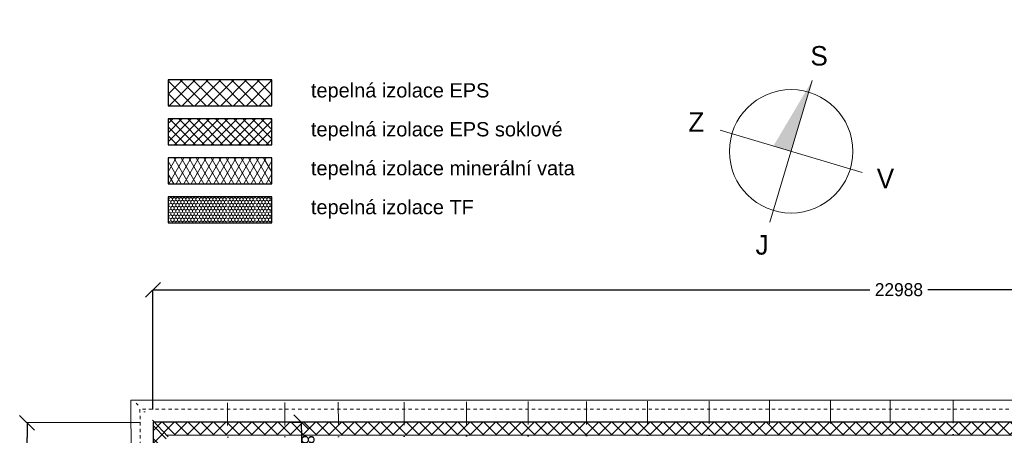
# Model space of a CAD drawing. Extents: x 25031 to 63966, y -28982 to 9473.
# Tile 2 of 11: x 25031 to 40204, y -16939 to -10539. Entities that reach past the tile are written whole.
import ezdxf

# ---------------------------------------------------------------- set-up
doc = ezdxf.new("R2010")
doc.units = 0
doc.header["$MEASUREMENT"] = 0
doc.linetypes.add('Čerchovaná', pattern=[670.277762, 352.777767, -176.388884, 0, -141.111112])
doc.linetypes.add('čárkovaná S', pattern=[100, 50, -50])
for name, color, linetype, lineweight in [('0_Číslo_pera__1', 7, 'Continuous', 15), ('2D VÝPLNĚ_Číslo_pera__2', 1, 'Continuous', 25), ('2D VÝPLNĚ_Číslo_pera__4', 91, 'Continuous', 13), ('2D ČÁRY_Číslo_pera__3', 150, 'Continuous', 13), ('DESKY.STROPNÍ_Číslo_pera__1', 7, 'Continuous', 15), ('krokve_Číslo_pera__1', 7, 'Continuous', 15), ('POZNÁMKY.TEXT_Číslo_pera__4', 91, 'Continuous', 13), ('zdi_Číslo_pera__1', 7, 'Continuous', 15), ('zdi_Číslo_pera__2', 1, 'Continuous', 25)]:
    doc.layers.add(name, color=color, linetype=linetype, lineweight=lineweight)
doc.layers.add('KÓTY.ZÁKLADNÍ', color=7, linetype='Continuous')
doc.styles.add('GENERATED_STYLE_1', font='arial.ttf')
doc.styles.add('GENERATED_STYLE_2', font='txt')
doc.styles.add('GENERATED_STYLE_3', font='txt')
doc.dimstyles.new('GENERATED_STYLE__1', dxfattribs={"dimtxt": 200, "dimasz": 228, "dimexe": 0.18, "dimexo": 200, "dimgap": 0.09, "dimtad": 1, "dimtih": 1, "dimtoh": 1, "dimdec": 0, "dimzin": 0, "dimdsep": 46, "dimtxsty": 'GENERATED_STYLE_2', "dimblk": 'ARROWHEAD_6', "dimblk1": 'ARROWHEAD_6', "dimblk2": 'ARROWHEAD_6', "dimcen": 0.09, "dimclrd": 256, "dimclre": 256, "dimclrt": 256, "dimazin": 0, "dimtfac": 1, "dimtdec": 4, "dimtmove": 0, "dimatfit": 3, "dimfxl": 0, "dimtolj": 1, "dimtzin": 0, "dimarcsym": 0})
doc.dimstyles.new('GENERATED_STYLE__2', dxfattribs={"dimtxt": 200, "dimasz": 228, "dimexe": 0.18, "dimexo": 200, "dimgap": 0.09, "dimtad": 1, "dimdec": 0, "dimzin": 0, "dimdsep": 46, "dimtxsty": 'GENERATED_STYLE_2', "dimblk": 'ARROWHEAD_6', "dimblk1": 'ARROWHEAD_6', "dimblk2": 'ARROWHEAD_6', "dimcen": 0.09, "dimclrd": 256, "dimclre": 256, "dimclrt": 256, "dimazin": 0, "dimtfac": 1, "dimtdec": 4, "dimtmove": 0, "dimatfit": 3, "dimfxl": 0, "dimtolj": 1, "dimtzin": 0, "dimarcsym": 0})
pattern_1 = [(45, (0, 0), (-98.99495, 98.99495), []), (135, (0, 0), (98.99495, 98.99495), [])]

# ---------------------------------------------------------------- blocks, each defined once
blk = doc.blocks.new('ARROWHEAD_6')
at = {"linetype": 'Continuous'}
for p, q in [((0, 0), (-1, 0)), ((-0.5, -0.5), (0.5, 0.5))]:
    blk.add_line(p, q, dxfattribs=at)
blk = doc.blocks.new('*D268')
at = {"layer": 'Defpoints', "color": 0, "linetype": 'Continuous', "transparency": 16777216}
for p in [(25145, -16745), (27085, -16739), (27122, -26928)]:
    blk.add_point(p, dxfattribs=at)
at = {"layer": 'KÓTY.ZÁKLADNÍ', "linetype": 'Continuous', "lineweight": -2, "transparency": 16777216}
for p, q in [((26885, -16739), (25145, -16745)), ((25181, -26706), (25146, -16973)), ((26922, -26928), (25181, -26934))]:
    blk.add_line(p, q, dxfattribs=at)
at = {"layer": 'KÓTY.ZÁKLADNÍ', "linetype": 'Continuous', "lineweight": -2, "transparency": 16777216, "xscale": 228, "yscale": 228, "zscale": 228}
for p, rotation in [((25145, -16745), 90.2035051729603), ((25182, -26934), 270.2035051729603)]:
    blk.add_blockref('ARROWHEAD_6', p, dxfattribs=dict(at, rotation=rotation))
at = {"layer": 'KÓTY.ZÁKLADNÍ', "linetype": 'Continuous', "transparency": 16777216, "insert": (25264, -21840), "char_height": 200, "attachment_point": 5, "rotation": 270.2035, "style": 'GENERATED_STYLE_2'}
blk.add_mtext('\\A1;10189', dxfattribs=at)
blk = doc.blocks.new('*D269')
at = {"layer": 'Defpoints', "color": 0, "linetype": 'Continuous', "transparency": 16777216}
for p in [(50073, -14695), (27085, -16739), (50074, -16735)]:
    blk.add_point(p, dxfattribs=at)
at = {"layer": 'KÓTY.ZÁKLADNÍ', "linetype": 'Continuous', "lineweight": -2, "transparency": 16777216}
for p, q in [((27085, -16539), (27085, -14698)), ((27313, -14698), (38132, -14697)), ((49845, -14695), (39027, -14697)), ((50074, -16535), (50073, -14695))]:
    blk.add_line(p, q, dxfattribs=at)
at = {"layer": 'KÓTY.ZÁKLADNÍ', "linetype": 'Continuous', "lineweight": -2, "transparency": 16777216, "xscale": 228, "yscale": 228, "zscale": 228}
for p, rotation in [((27085, -14698), 180.0078259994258), ((50073, -14695), 0.007825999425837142)]:
    blk.add_blockref('ARROWHEAD_6', p, dxfattribs=dict(at, rotation=rotation))
at = {"layer": 'KÓTY.ZÁKLADNÍ', "linetype": 'Continuous', "transparency": 16777216, "insert": (38579, -14697), "char_height": 200, "attachment_point": 5, "style": 'GENERATED_STYLE_2'}
blk.add_mtext('\\A1;22988', dxfattribs=at)
blk = doc.blocks.new('*D261')
at = {"layer": 'Defpoints', "color": 0, "linetype": 'Continuous', "transparency": 16777216}
for p in [(29380, -16738), (27928, -17578), (29374, -17573)]:
    blk.add_point(p, dxfattribs=at)
at = {"layer": 'KÓTY.ZÁKLADNÍ', "linetype": 'Continuous', "lineweight": -2, "transparency": 16777216}
for p, q in [((29180, -16739), (29371, -16738)), ((29372, -16966), (29374, -17345)), ((28128, -17578), (29375, -17573))]:
    blk.add_line(p, q, dxfattribs=at)
at = {"layer": 'KÓTY.ZÁKLADNÍ', "linetype": 'Continuous', "lineweight": -2, "transparency": 16777216, "xscale": 228, "yscale": 228, "zscale": 228}
for p, rotation in [((29371, -16738), 90.2035051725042), ((29374, -17573), 270.2035051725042)]:
    blk.add_blockref('ARROWHEAD_6', p, dxfattribs=dict(at, rotation=rotation))
at = {"layer": 'KÓTY.ZÁKLADNÍ', "linetype": 'Continuous', "transparency": 16777216, "insert": (29473, -17155), "char_height": 200, "attachment_point": 5, "rotation": 270.2035, "style": 'GENERATED_STYLE_2'}
blk.add_mtext('\\A1;835', dxfattribs=at)

msp = doc.modelspace()

# ---------------------------------------------------------------- hatches: boundary and pattern name
at = {"layer": '2D VÝPLNĚ_Číslo_pera__4', "linetype": 'Continuous'}
h = msp.add_hatch(dxfattribs=at)
h.set_pattern_fill('TEPELNA_IZOLACE_EPS', color=256, style=0, pattern_type=2)
h.set_pattern_definition(pattern_1)
h.paths.add_polyline_path([(50073.7, -16735.5), (27085.4, -16738.6), (27121.6, -26927.5), (60315.8, -26927.5), (60267.9, 7418.2), (50033.4, 7381.4)], flags=0)
h.paths.add_polyline_path([(27320.9, -26727.5), (27286.1, -16938.6), (50274, -16935.4), (50233.7, 7182.2), (60068.2, 7217.5), (60115.5, -26727.5)], flags=0)
h = msp.add_hatch(dxfattribs=at)
h.set_pattern_fill('TEPELNA_IZOLACE_EPS', color=256, style=0, pattern_type=2)
h.set_pattern_definition(pattern_1)
h.paths.add_polyline_path([(27318.4, -11865.9), (28918.4, -11865.9), (28918.4, -11465.9), (27318.4, -11465.9)], flags=0)
h = msp.add_hatch(dxfattribs=at)
h.set_pattern_fill('TEPELNA_IZOLACE_PERIMETR', color=256, style=0, pattern_type=2)
h.set_pattern_definition([(45, (0, 0), (-70.71068, 70.71068), []), (135, (0, 0), (70.71068, 70.71068), [])])
h.paths.add_polyline_path([(27318.4, -12465.9), (28918.4, -12465.9), (28918.4, -12065.9), (27318.4, -12065.9)], flags=0)
h = msp.add_hatch(dxfattribs=at)
h.set_pattern_fill('TEPELNA_IZOLACE_MINERÁL', color=256, style=0, pattern_type=2)
h.set_pattern_definition([(60, (0, 0), (-86.60254, 50), []), (120, (0, 0), (86.60254, 50), [])])
h.paths.add_polyline_path([(27318.4, -13065.9), (28918.4, -13065.9), (28918.4, -12665.9), (27318.4, -12665.9)], flags=0)
h = msp.add_hatch(dxfattribs=at)
h.set_pattern_fill('TEPELNA_IZOLACE_FENOL', color=256, style=0, pattern_type=2)
h.set_pattern_definition([(90, (0, 0), (-51.961524, 0), [30, -60]), (90, (-25.98, 45), (-51.961524, 0), [30, -60]), (150, (-1e-14, 30), (25.98076, 45), [30, -60]), (150, (-51.96, 30), (25.98076, 45), [30, -60]), (210, (0, 0), (-25.98076, 45), [30, -60]), (210, (-51.96, 0), (-25.98076, 45), [30, -60])])
h.paths.add_polyline_path([(27318.4, -13665.9), (28918.4, -13665.9), (28918.4, -13265.9), (27318.4, -13265.9)], flags=0)
at = {"layer": 'DESKY.STROPNÍ_Číslo_pera__1', "linetype": 'Continuous'}
msp.add_hatch(color=256, dxfattribs=at).paths.add_polyline_path([(37244.4, -11473), (36918.4, -12565.9), (36645.2, -12484.4)], flags=0)

# ---------------------------------------------------------------- linework, layer by layer
at = {"layer": '2D VÝPLNĚ_Číslo_pera__2', "linetype": 'Continuous', "flags": 128}
for points in [[(27318.4, -11865.9), (28918.4, -11865.9), (28918.4, -11465.9), (27318.4, -11465.9)], [(27318.4, -12465.9), (28918.4, -12465.9), (28918.4, -12065.9), (27318.4, -12065.9)], [(27318.4, -13065.9), (28918.4, -13065.9), (28918.4, -12665.9), (27318.4, -12665.9)], [(27318.4, -13665.9), (28918.4, -13665.9), (28918.4, -13265.9), (27318.4, -13265.9)]]:
    msp.add_lwpolyline(points, close=True, dxfattribs=at)
at = {"layer": '2D ČÁRY_Číslo_pera__3', "linetype": 'Continuous'}
for p, q in [((36592.4, -13658.8), (37244.4, -11473)), ((35825.5, -12239.9), (38011.3, -12891.9))]:
    msp.add_line(p, q, dxfattribs=at)
msp.add_circle((36918.4, -12565.9), 950.4, dxfattribs=at)
at = {"layer": 'krokve_Číslo_pera__1', "linetype": 'Čerchovaná'}
for p, q in [((31933.5, -21825.1), (26826.5, -16441.9)), ((28234.3, -16436.9), (28239.6, -17931.5)), ((29114.3, -16433.8), (29123, -18862.6)), ((29940.2, -16430.9), (29952, -19736.4)), ((30954.3, -16427.3), (30969.9, -20809.4)), ((31914.3, -16423.8), (31952.6, -27212.8)), ((32864.3, -16420.5), (32902.6, -27209.5)), ((33764.3, -16417.3), (33802.6, -27206.3)), ((34704.3, -16413.9), (34742.6, -27202.9)), ((35654.3, -16410.6), (35692.6, -27199.5)), ((36584.3, -16407.3), (36622.6, -27196.2)), ((37524.3, -16403.9), (37562.6, -27192.9)), ((38444.3, -16400.7), (38482.6, -27189.6)), ((39414.3, -16397.2), (39452.6, -27186.2))]:
    msp.add_line(p, q, dxfattribs=at)
at = {"layer": 'zdi_Číslo_pera__1', "linetype": 'Continuous'}
for p, q in [((49733.1, -16395.5), (26744.2, -16398.7)), ((26744.2, -16398.7), (26782.8, -27267.5)), ((50274, -16935.4), (27286.1, -16938.6))]:
    msp.add_line(p, q, dxfattribs=at)
at = {"layer": 'zdi_Číslo_pera__1', "linetype": 'čárkovaná S'}
for p, q in [((49873.3, -16535.5), (26884.7, -16538.6)), ((26884.7, -16538.6), (26922.3, -27127.5))]:
    msp.add_line(p, q, dxfattribs=at)
at = {"layer": 'zdi_Číslo_pera__2', "linetype": 'Continuous'}
for p, q in [((50073.7, -16735.5), (27085.4, -16738.6)), ((27085.4, -16738.6), (27121.6, -26927.5))]:
    msp.add_line(p, q, dxfattribs=at)

# ---------------------------------------------------------------- texts
at = {"layer": '0_Číslo_pera__1', "linetype": 'Continuous', "char_height": 300, "attachment_point": 4, "style": 'GENERATED_STYLE_3'}
for s, insert in [('{S}', (37215.9, -11096.8)), ('{Z}', (35335, -12114.1)), ('{V}', (38238.4, -12983.5)), ('{J}', (36369.9, -14008.5))]:
    msp.add_mtext(s, dxfattribs=dict(at, insert=insert))
at = {"layer": 'POZNÁMKY.TEXT_Číslo_pera__4', "linetype": 'Continuous', "insert": (29518.4, -11516.2), "char_height": 220, "attachment_point": 1, "line_spacing_factor": 1.634061, "style": 'GENERATED_STYLE_1'}
msp.add_mtext('{tepelná izolace EPS\\Ptepelná izolace EPS soklové\\Ptepelná izolace minerální vata\\Ptepelná izolace TF}', dxfattribs=at)

# ---------------------------------------------------------------- dimensions: what is measured, and where the dimension line sits
at = {"layer": 'KÓTY.ZÁKLADNÍ', "linetype": 'Continuous'}
for base, p1, p2, angle, dimstyle, picture, middle in [((50073.4, -14695.2), (27085.4, -16738.6), (50073.7, -16735.5), 0.00783, 'GENERATED_STYLE__1', '*D269', (38579.3, -14696.7)), ((25145.5, -16745.5), (27121.6, -26927.5), (27085.4, -16738.6), 90.20351, 'GENERATED_STYLE__2', '*D268', (25263.6, -21839.6)), ((29374.4, -17573.4), (29379.7, -16738.3), (27928.4, -17578.5), 270.20351, 'GENERATED_STYLE__2', '*D261', (29473, -17155.5))]:
    dim = msp.add_linear_dim(base=base, p1=p1, p2=p2, angle=angle, dimstyle=dimstyle, dxfattribs=at)
    dim.commit()
    dim.dimension.update_dxf_attribs({"geometry": picture, "text_midpoint": middle})

doc.saveas('drawing.dxf')
